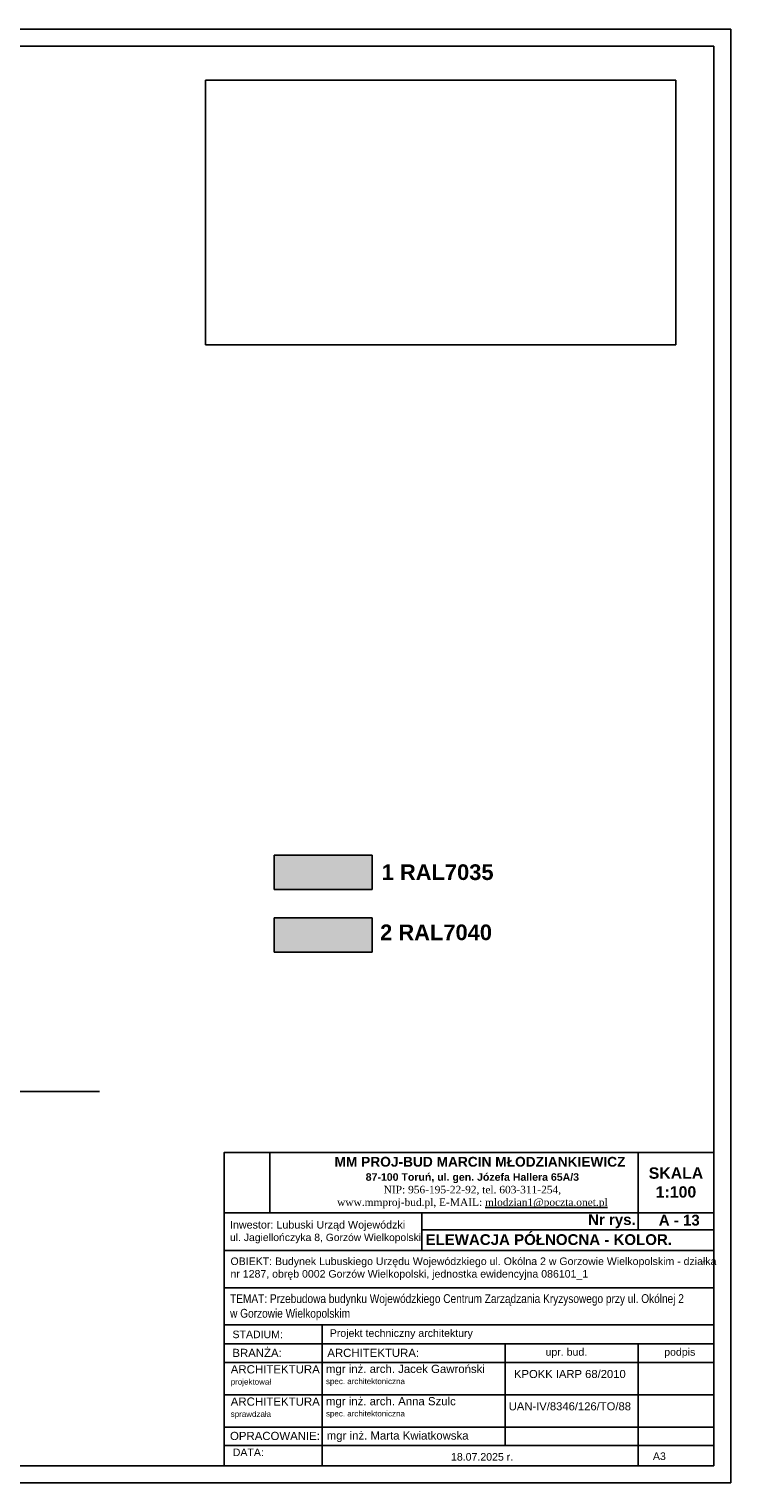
# Model space of a CAD drawing. Header units: millimetres. Extents: x 11979 to 37895, y 18730 to 47884.
# Tile 38 of 256: x 31704 to 33138, y 24974 to 27944. Entities that reach past the tile are written whole.
import ezdxf

# ---------------------------------------------------------------- set-up
doc = ezdxf.new("R2010")
doc.units = ezdxf.units.MM
doc.linetypes.add('DASHED', pattern=[19.05, 12.7, -6.35])
for name, color, linetype in [('-LI-WIDOK', 2, 'Continuous'), ('-RAMKA', 2, 'Continuous'), ('-WYMIAR', 8, 'Continuous'), ('0-RAMKA-1', 2, 'Continuous'), ('_PROJEKTOWANE', 5, 'Continuous'), ('KRESKOWANIE', 8, 'Continuous'), ('PATTERN_CLASS', 7, 'Continuous')]:
    doc.layers.add(name, color=color, linetype=linetype)
doc.layers.add('CIENKA - PRZERYWANA', color=1, linetype='DASHED', lineweight=18)
doc.styles.add('ARIAL', font='arial.ttf', dxfattribs={"height": 0.5})
picture_1 = doc.add_image_def('image1.jpg', size_in_pixel=(3264, 1836))
picture_2 = doc.add_image_def('image6.jpg', size_in_pixel=(2304, 3037))

# ---------------------------------------------------------------- blocks, each defined once
blk = doc.blocks.new('GTFDGDGD')
at = {"layer": '-RAMKA', "color": 8}
for p, q in [((4808.7, 1991.6), (9008.7, 1991.6)), ((4808.7, -978.4), (4808.7, 1991.6)), ((9008.7, -978.4), (9008.7, 1991.6)), ((4808.7, -978.4), (9008.7, -978.4))]:
    blk.add_line(p, q, dxfattribs=at)
at = {"layer": '-RAMKA'}
blk.add_line((8973.7, 1956.6), (4983.7, 1956.6), dxfattribs=at)
at = {"layer": '-RAMKA', "color": 2}
for p, q in [((4983.7, 1955.5), (4983.7, -944.5)), ((8973.7, -943.4), (8973.7, 1956.6)), ((4983.7, -943.4), (8973.7, -943.4))]:
    blk.add_line(p, q, dxfattribs=at)

msp = doc.modelspace()

# ---------------------------------------------------------------- hatches: boundary and pattern name
at = {"layer": '-LI-WIDOK', "true_color": 0xd7d6d5}
h = msp.add_hatch(color=254, dxfattribs=at)
h.dxf.hatch_style = 1
h.paths.add_polyline_path([(32405.06, 26186.1), (32405.06, 26256.1), (32205.06, 26256.1), (32205.06, 26246.1), (32205.06, 26186.1)])
at = {"layer": 'CIENKA - PRZERYWANA', "true_color": 0xafadac}
h = msp.add_hatch(color=253, dxfattribs=at)
h.dxf.hatch_style = 1
h.paths.add_polyline_path([(32405.06, 26058.3), (32405.06, 26128.3), (32205.06, 26128.3), (32205.06, 26118.3), (32205.06, 26058.3)])

# ---------------------------------------------------------------- linework, layer by layer
at = {"layer": '-LI-WIDOK', "color": 244, "true_color": 0x991b1e}
for p, q in [((32205.06, 26256.1), (32205.06, 26246.1)), ((32405.06, 26256.1), (32205.06, 26256.1)), ((32405.06, 26186.1), (32405.06, 26256.1)), ((32205.06, 26246.1), (32205.06, 26186.1)), ((32205.06, 26186.1), (32405.06, 26186.1)), ((32205.06, 26128.3), (32205.06, 26118.3)), ((32405.06, 26128.3), (32205.06, 26128.3)), ((32205.06, 26118.3), (32205.06, 26058.3)), ((32405.06, 26058.3), (32405.06, 26128.3)), ((32205.06, 26058.3), (32405.06, 26058.3))]:
    msp.add_line(p, q, dxfattribs=at)
at = {"layer": '-LI-WIDOK'}
msp.add_line((31665.36, 25773.82), (31848.44, 25773.82), dxfattribs=at)
at = {"layer": 'PATTERN_CLASS'}
for p, q in [((32948.95, 25648.89), (32948.95, 25491.31)), ((32103.08, 25525.85), (33103.23, 25525.85)), ((32506.88, 25525.85), (32506.88, 25448.71)), ((32506.88, 25491.31), (33103.23, 25491.31)), ((32103.08, 25448.71), (33103.23, 25448.71)), ((32103.08, 25372.89), (33103.23, 25372.89)), ((32103.08, 25297.06), (33103.23, 25297.06)), ((32303.15, 25297.06), (32303.15, 25009.17)), ((32103.08, 25258.49), (33103.23, 25258.49)), ((32677.44, 25258.49), (32677.44, 25050.35)), ((32948.95, 25258.49), (32948.95, 25009.17)), ((32103.08, 25219.92), (33103.23, 25219.92)), ((32103.08, 25219.92), (33103.23, 25219.92)), ((32103.08, 25219.92), (33103.23, 25219.92)), ((32103.08, 25153.97), (33103.23, 25153.97)), ((32103.08, 25153.97), (33103.23, 25153.97)), ((32103.08, 25088.01), (33103.23, 25088.01)), ((32103.08, 25088.01), (33103.23, 25088.01)), ((32103.08, 25050.35), (33103.23, 25050.35)), ((32103.08, 25009.17), (33103.23, 25009.17)), ((32103.08, 25009.16), (33103.23, 25009.16))]:
    msp.add_line(p, q, dxfattribs=at)
msp.add_lwpolyline([(32103.08, 25009.19), (33103.23, 25009.19), (33103.23, 25649.15), (32103.08, 25649.15)], close=True, dxfattribs=at)

# ---------------------------------------------------------------- block references
at = {"layer": '_PROJEKTOWANE'}
msp.add_blockref('GTFDGDGD', (24129.64, 25952.41), dxfattribs=at)

# ---------------------------------------------------------------- texts
at = {"layer": '0-RAMKA-1', "style": 'ARIAL'}
for s, insert, char_height, width, attachment_point in [('{\\fArial|b1|i0|c238|p34;1 RAL7035}', (32424.79, 26221.44), 32, 706.6629, 4), ('{\\fArial|b1|i0|c238|p34;2 RAL7040}', (32421.62, 26098.54), 32, 706.6629, 4), ('{\\fArial|b1|i0|c238|p34;\\H1.3x;    \\C170;MM PROJ-BUD MARCIN MŁODZIANKIEWICZ\\H0.7692x; \\C256;\\P87-100 Toruń, ul. gen. Józefa Hallera 65A/3\\P\\fTimes New Roman|b0|i0|c238|p18;NIP: 956-195-22-92, tel. 603-311-254,\\P\\C170;www.mmproj-bud.pl, E-MAIL: \\Lmlodzian1@poczta.onet.pl}', (32610.1, 25587.44), 15.4281, 677.6793, 5), ('{\\fArial|b1|i0|c238|p34;Nr rys. }', (32846.45, 25508.58), 22, 590.5642, 4), ('\\fArial|b1|i0|c238|p34;A - 13', (32990.9, 25510.63), 22, 590.5642, 4), ('\\fArial|b1|i0|c238|p34;ELEWACJA PÓŁNOCNA - KOLOR.', (32514.32, 25470.93), 22, 706.6629, 4), ('OBIEKT: Budynek Lubuskiego Urzędu Wojewódzkiego ul. Okólna 2 w Gorzowie Wielkopolskim - działka nr 1287, obręb 0002 Gorzów Wielkopolski, jednostka ewidencyjna 086101_1', (32115.89, 25411.67), 15.42807, 990.7889, 4), ('{\\fArial Narrow|b0|i0|c238|p34;\\H1.166738x;TEMAT: Przebudowa budynku Wojewódzkiego Centrum Zarządzania Kryzysowego przy ul. Okólnej 2 w Gorzowie Wielkopolskim}', (32115.11, 25332.79), 15.42807, 932.4839, 4), ('{\\fArial|b0|i0|c238|p34;STADIUM:}', (32119.97, 25277.32), 15.4281, 165.1553, 4), ('Projekt techniczny architektury', (32318.79, 25277.78), 15.4281, 729.6726, 4), ('{\\fArial|b0|i0|c238|p34;BRANŻA:}', (32119.75, 25239.66), 16.6667, 178.4144, 4), ('ARCHITEKTURA:', (32313.69, 25239.66), 16.6667, 454.919, 4), ('{\\fArial|b0|i0|c238|p34;upr. bud.}', (32802.2, 25239.21), 15.4281, 138.8526, 5), ('{\\fArial|b0|i0|c238|p34;podpis}', (33033.8, 25239.21), 15.4281, 138.8526, 5), ('{\\fArial|b0|i0|c238|p34;mgr inż. arch. Jacek Gawroński\\P\\H0.7x;spec. architektoniczna}', (32310.97, 25193.8), 16.6667, 335.8406, 4), ('ARCHITEKTURA\\P\\H0.69651x;projektował', (32116.38, 25192.91), 16.7501, 179.3065, 4), ('{\\fArial|b0|i0|c238|p34;KPOKK IARP 68/2010}', (32809.28, 25196.4), 16.415, 228.982, 5), ('ARCHITEKTURA\\P{\\H0.69651x;sprawdzała}', (32116.38, 25126.95), 16.7501, 179.3065, 4), ('mgr inż. arch. Anna Szulc\\P\\H0.7x;spec. architektoniczna', (32310.97, 25127.84), 16.6667, 335.8406, 4), ('\\A1;UAN-IV/8346/126/TO/88', (32809.28, 25130.45), 16.415, 228.982, 5), ('OPRACOWANIE:', (32114.95, 25069.87), 16.6667, 178.4144, 4), ('mgr inż. Marta Kwiatkowska', (32312.56, 25068.38), 16.6667, 335.8406, 4), ('{\\fArial|b0|i0|c238|p34;DATA:}', (32120.56, 25036.57), 15.4281, 165.1553, 4), ('18.07.2025 r.', (32566.45, 25027.15), 15.4281, 245.7591, 4), ('A3', (32979.01, 25028.47), 15.428, 154.2807, 4)]:
    msp.add_mtext(s, dxfattribs=dict(at, insert=insert, char_height=char_height, width=width, attachment_point=attachment_point))
at = {"layer": '0-RAMKA-1', "insert": (32114.76, 25486.41), "char_height": 15.6873, "width": 517.1718, "attachment_point": 4, "line_spacing_factor": 0.996, "style": 'ARIAL'}
msp.add_mtext('\\pxt24.218372;Inwestor: Lubuski Urząd Wojewódzki\\P{\\H0.968939x;ul. Jagiellończyka 8, \\H0.986842x;Gorzów Wielkopolski}', dxfattribs=at)
at = {"layer": 'KRESKOWANIE', "insert": (33026.09, 25587.57), "char_height": 23.1421, "width": 154.2807, "attachment_point": 5, "style": 'ARIAL'}
msp.add_mtext('\\fArial|b1|i0|c238|p34;SKALA\\P1:100', dxfattribs=at)

# ---------------------------------------------------------------- pictures from other files: only their frames are drawn
at = {"layer": '-LI-WIDOK'}
image = msp.add_image(picture_1, insert=(32064.94, 27299.23), size_in_units=(960.59, 540.33), rotation=0, dxfattribs=at)
image.dxf.flags = 7
at = {"layer": '-WYMIAR'}
image = msp.add_image(picture_2, insert=(32103.08, 25526.06), size_in_units=(93.48, 123.22), dxfattribs=at)
image.dxf.flags = 7
image = msp.add_image(picture_2, insert=(32103.08, 25525.85), size_in_units=(0.157, 0.207), dxfattribs=at)
image.dxf.flags = 7

doc.saveas('drawing.dxf')
